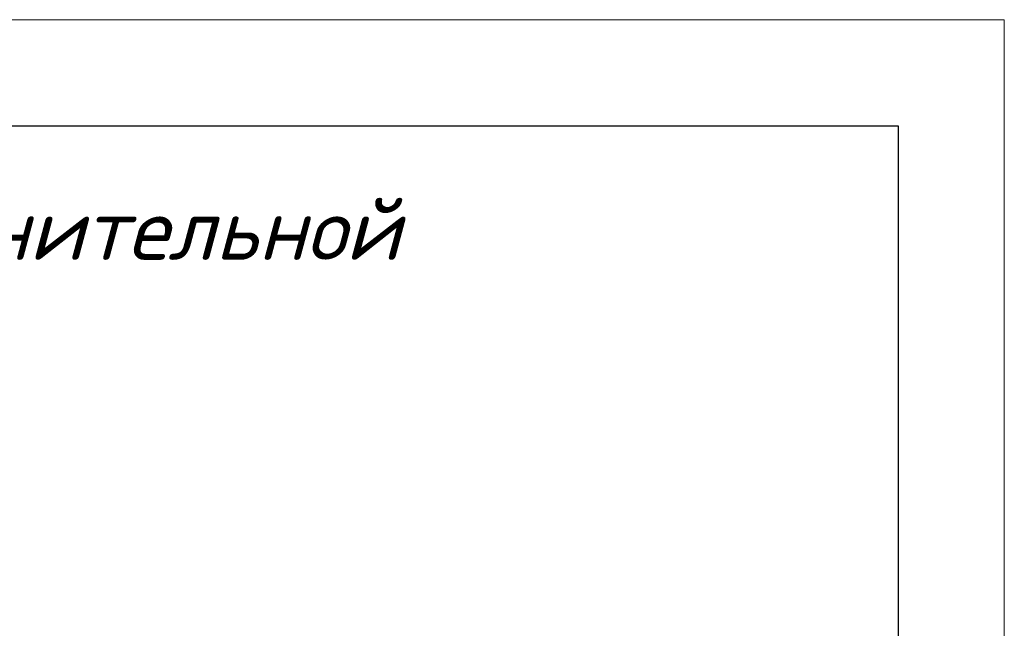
# Model space of a CAD drawing. Header units: metres. Extents: x 705633 to 708863, y 4309165 to 4309462.
# Tile 24 of 25: x 708320 to 708371, y 4309430 to 4309462. Entities that reach past the tile are written whole.
import ezdxf

# ---------------------------------------------------------------- set-up
doc = ezdxf.new("R2010")
doc.units = ezdxf.units.M
doc.header["$LTSCALE"] = 0.5
doc.layers.add('STR. Format', color=7, linetype='Continuous', lineweight=40)
doc.styles.get("Standard").update_dxf_attribs({"font": 'times.ttf'})

msp = doc.modelspace()

# ---------------------------------------------------------------- linework, layer by layer
at = {"layer": 'STR. Format', "lineweight": 13, "ltscale": 30}
for p, q in [((707951.481, 4309462.028), (708371.481, 4309462.028)), ((708371.481, 4309462.028), (708371.481, 4309165.028))]:
    msp.add_line(p, q, dxfattribs=at)
at = {"layer": 'STR. Format', "color": 0, "linetype": 'ByBlock', "lineweight": 30, "ltscale": 30}
for p, q in [((707973.481, 4309456.528), (708365.981, 4309456.528)), ((708365.981, 4309456.528), (708365.981, 4309170.528))]:
    msp.add_line(p, q, dxfattribs=at)

# ---------------------------------------------------------------- texts
at = {"insert": (708233.926, 4309452.775, -0.03), "char_height": 2.4, "width": 157.00654, "attachment_point": 1}
msp.add_mtext('{\\fISOCPEUR|b0|i1|c204|p34;\\H1.333x;Принципиальная схема главной и дополнительной \\fISOCPEUR|b0|i1|c0|p34;\\P\\fISOCPEUR|b0|i1|c204|p34;систем уравнивания потенциалов\\fISOCPEUR|b0|i1|c0|p34;\\P\\H0.75x; }', dxfattribs=at)

doc.saveas('drawing.dxf')
